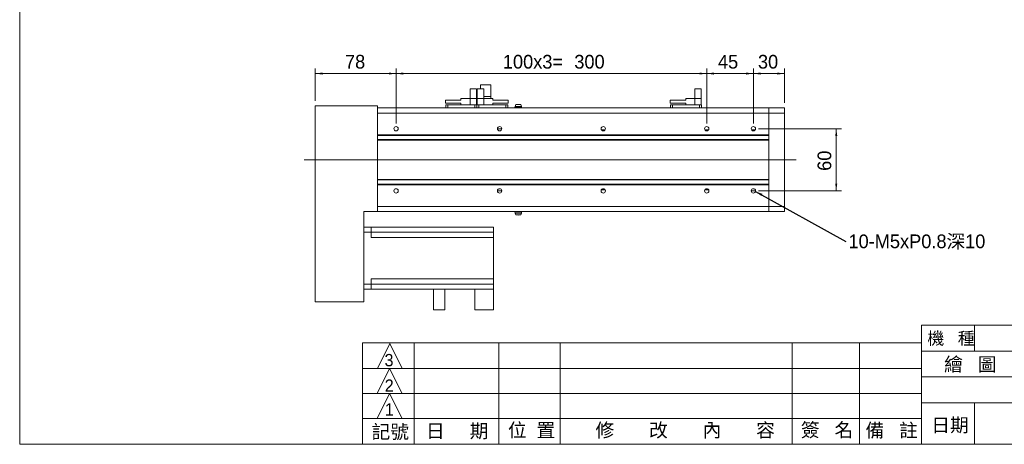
# Model space of a CAD drawing. Header units: millimetres. Extents: x 13 to 1474, y 8 to 1038.
# Tile 1 of 3: x 13 to 963, y 8 to 418. Entities that reach past the tile are written whole.
import ezdxf

# ---------------------------------------------------------------- set-up
doc = ezdxf.new("R2010")
doc.units = ezdxf.units.MM
doc.layers.add('BORDER', color=7, linetype='Continuous', lineweight=0)
doc.styles.add('SLDTEXTSTYLE0', font='swtxt.ttf', dxfattribs={"width": 0.993})
doc.styles.add('SLDTEXTSTYLE1', font='新細明體')
doc.styles.get("Standard").update_dxf_attribs({"font": 'swtxt.ttf'})
doc.dimstyles.new('SLDDIMSTYLE0', dxfattribs={"dimtxt": 12.931464, "dimasz": 7, "dimexe": 0, "dimexo": 0.0625, "dimgap": 3.232866, "dimtad": 1, "dimtoh": 1, "dimzin": 12, "dimdsep": 46, "dimtxsty": 'SLDTEXTSTYLE0', "dimsah": 1, "dimcen": 0.09, "dimadec": 0, "dimazin": 0, "dimtfac": 1, "dimtofl": 0, "dimtmove": 0, "dimatfit": 3, "dimfxl": 0, "dimtolj": 1, "dimtzin": 12, "dimarcsym": 0})
doc.dimstyles.new('SLDDIMSTYLE1', dxfattribs={"dimtxt": 7, "dimasz": 7, "dimexe": 0, "dimexo": 0.0625, "dimgap": 1.75, "dimtad": 0, "dimtih": 1, "dimtoh": 1, "dimdec": 0, "dimzin": 0, "dimdsep": 46, "dimtxsty": 'Standard', "dimsah": 1, "dimcen": 0.09, "dimadec": 0, "dimazin": 0, "dimtfac": 1, "dimtdec": 0, "dimtofl": 0, "dimtmove": 0, "dimatfit": 3, "dimfxl": 0, "dimtolj": 1, "dimtzin": 0, "dimarcsym": 0})

# ---------------------------------------------------------------- blocks, each defined once
blk = doc.blocks.new('*D24')
at = {"layer": 'BORDER'}
for p, q in [((726.23, 312.76), (806.23, 312.76)), ((801.23, 312.76), (801.23, 252.76)), ((726.23, 252.76), (806.23, 252.76))]:
    blk.add_line(p, q, dxfattribs=at)
for points in [[(801.23, 312.76), (800.23, 305.76), (802.23, 305.76)], [(801.23, 252.76), (802.23, 259.76), (800.23, 259.76)]]:
    blk.add_solid(points, dxfattribs=at)
at = {"layer": 'BORDER', "insert": (783.18, 272.05), "char_height": 13.229, "attachment_point": 1, "rotation": 90, "style": 'SLDTEXTSTYLE0'}
blk.add_mtext('60', dxfattribs=at)
blk = doc.blocks.new('*D25')
at = {"layer": 'BORDER'}
for p, q in [((721.23, 317.76), (721.23, 370.99)), ((751.23, 337.76), (751.23, 370.99)), ((751.23, 365.99), (721.23, 365.99))]:
    blk.add_line(p, q, dxfattribs=at)
for points in [[(721.23, 365.99), (728.23, 364.99), (728.23, 366.99)], [(751.23, 365.99), (744.23, 366.99), (744.23, 364.99)]]:
    blk.add_solid(points, dxfattribs=at)
at = {"layer": 'BORDER', "insert": (725.61, 384.03), "char_height": 13.229, "attachment_point": 1, "style": 'SLDTEXTSTYLE0'}
blk.add_mtext('30', dxfattribs=at)
blk = doc.blocks.new('*D26')
at = {"layer": 'BORDER'}
for p, q in [((298.23, 339.76), (298.23, 370.99)), ((376.23, 317.76), (376.23, 370.99)), ((376.23, 365.99), (298.23, 365.99))]:
    blk.add_line(p, q, dxfattribs=at)
for points in [[(298.23, 365.99), (305.23, 364.99), (305.23, 366.99)], [(376.23, 365.99), (369.23, 366.99), (369.23, 364.99)]]:
    blk.add_solid(points, dxfattribs=at)
at = {"layer": 'BORDER', "insert": (326.86, 384.03), "char_height": 13.229, "attachment_point": 1, "style": 'SLDTEXTSTYLE0'}
blk.add_mtext('78', dxfattribs=at)
blk = doc.blocks.new('*D27')
at = {"layer": 'BORDER'}
for p, q in [((676.23, 317.76), (676.23, 370.99)), ((721.23, 317.76), (721.23, 370.99)), ((721.23, 365.99), (676.23, 365.99))]:
    blk.add_line(p, q, dxfattribs=at)
for points in [[(676.23, 365.99), (683.23, 364.99), (683.23, 366.99)], [(721.23, 365.99), (714.23, 366.99), (714.23, 364.99)]]:
    blk.add_solid(points, dxfattribs=at)
at = {"layer": 'BORDER', "insert": (686.99, 384.03), "char_height": 13.229, "attachment_point": 1, "style": 'SLDTEXTSTYLE0'}
blk.add_mtext('45', dxfattribs=at)
blk = doc.blocks.new('*D28')
at = {"layer": 'BORDER'}
for p, q in [((376.23, 317.76), (376.23, 370.99)), ((676.23, 317.76), (676.23, 370.99)), ((676.23, 365.99), (376.23, 365.99))]:
    blk.add_line(p, q, dxfattribs=at)
for points in [[(376.23, 365.99), (383.23, 364.99), (383.23, 366.99)], [(676.23, 365.99), (669.23, 366.99), (669.23, 364.99)]]:
    blk.add_solid(points, dxfattribs=at)
at = {"layer": 'BORDER', "char_height": 13.229, "attachment_point": 1, "style": 'SLDTEXTSTYLE0'}
for s, insert in [('100x3=', (479.32, 384.03)), ('300', (548.3, 384.03))]:
    blk.add_mtext(s, dxfattribs=dict(at, insert=insert))
blk = doc.blocks.new('SW_NOTE_10')
at = {"layer": 'BORDER', "color": 0, "insert": (2.5, 6.89, -33.03), "char_height": 13.2292, "attachment_point": 1, "style": 'SLDTEXTSTYLE0'}
blk.add_mtext('10-M5xP0.8深10', dxfattribs=at)

msp = doc.modelspace()

# ---------------------------------------------------------------- linework, layer by layer
at = {"color": 7, "linetype": 'Continuous', "lineweight": 15}
for p, q in [((467.728, 355.256), (457.728, 355.256)), ((457.728, 355.256), (457.728, 351.256)), ((467.728, 344.256), (467.728, 355.256)), ((447.603, 351.256), (453.853, 351.256)), ((447.603, 341.956), (447.603, 351.256)), ((453.853, 351.256), (453.853, 341.956)), ((460.853, 351.256), (454.603, 351.256)), ((454.603, 341.956), (454.603, 351.256)), ((460.853, 351.256), (460.853, 341.956)), ((467.228, 343.756), (460.853, 343.756)), ((467.728, 341.956), (467.728, 344.256)), ((664.603, 351.256), (670.853, 351.256)), ((664.603, 341.956), (664.603, 351.256)), ((670.853, 351.256), (670.853, 341.956)), ((358.228, 334.756), (298.228, 334.756)), ((298.228, 334.756), (298.228, 145.756)), ((358.228, 334.756), (358.228, 330.131)), ((736.228, 332.756), (358.228, 332.756)), ((423.853, 337.502), (423.853, 340.345)), ((423.853, 340.345), (438.853, 340.345)), ((423.853, 337.502), (438.853, 337.502)), ((424.228, 332.756), (424.228, 335.756)), ((424.228, 335.756), (426.228, 335.756)), ((426.228, 335.756), (426.228, 332.756)), ((426.228, 335.756), (452.228, 335.756)), ((438.853, 340.345), (438.853, 341.956)), ((447.603, 341.956), (438.853, 341.956)), ((438.853, 335.756), (438.853, 337.502)), ((447.603, 341.956), (453.853, 341.956)), ((447.603, 335.756), (447.603, 341.956)), ((452.228, 332.756), (452.228, 335.756)), ((452.228, 335.756), (453.789, 335.756)), ((453.789, 335.756), (453.853, 335.756)), ((453.853, 335.756), (453.853, 341.956)), ((453.853, 335.756), (454.228, 335.756)), ((454.228, 332.756), (454.228, 335.756)), ((454.228, 335.756), (454.603, 335.756)), ((454.228, 335.756), (454.228, 332.756)), ((460.853, 341.956), (454.603, 341.956)), ((454.603, 341.956), (454.603, 335.756)), ((454.667, 335.756), (454.603, 335.756)), ((454.667, 335.756), (456.228, 335.756)), ((456.228, 335.756), (456.228, 332.756)), ((482.228, 335.756), (456.228, 335.756)), ((460.853, 335.756), (460.853, 341.956)), ((460.853, 341.956), (469.603, 341.956)), ((469.603, 340.345), (469.603, 341.956)), ((484.603, 340.345), (469.603, 340.345)), ((484.603, 337.502), (469.603, 337.502)), ((469.603, 335.756), (469.603, 337.502)), ((482.228, 332.756), (482.228, 335.756)), ((482.228, 335.756), (484.228, 335.756)), ((484.228, 335.756), (484.228, 332.756)), ((484.603, 340.345), (484.603, 337.502)), ((491.073, 333.117), (491.193, 332.756)), ((491.073, 333.117), (497.384, 333.117)), ((491.809, 335.956), (491.106, 334.212)), ((491.106, 334.212), (497.35, 334.212)), ((491.809, 335.956), (496.647, 335.956)), ((497.35, 334.212), (496.647, 335.956)), ((497.263, 332.756), (497.384, 333.117)), ((640.853, 337.502), (640.853, 340.345)), ((640.853, 340.345), (655.853, 340.345)), ((640.853, 337.502), (655.853, 337.502)), ((641.228, 332.756), (641.228, 335.756)), ((641.228, 335.756), (643.228, 335.756)), ((643.228, 335.756), (643.228, 332.756)), ((643.228, 335.756), (669.228, 335.756)), ((655.853, 340.345), (655.853, 341.956)), ((664.603, 341.956), (655.853, 341.956)), ((655.853, 335.756), (655.853, 337.502)), ((664.603, 341.956), (670.853, 341.956)), ((664.603, 335.756), (664.603, 341.956)), ((669.228, 332.756), (669.228, 335.756)), ((669.228, 335.756), (670.789, 335.756)), ((670.789, 335.756), (670.853, 335.756)), ((670.853, 335.756), (670.853, 341.956)), ((670.853, 335.756), (671.228, 335.756)), ((671.228, 335.756), (671.228, 332.756)), ((751.228, 332.756), (736.228, 332.756)), ((736.228, 332.756), (736.228, 327.756)), ((751.228, 332.756), (751.228, 327.756)), ((358.228, 330.131), (358.228, 327.756)), ((736.228, 327.756), (358.228, 327.756)), ((358.228, 306.856), (358.228, 327.756)), ((751.228, 327.756), (736.228, 327.756)), ((736.228, 306.856), (736.228, 327.756)), ((751.228, 327.756), (751.228, 237.756)), ((736.228, 306.856), (358.228, 306.856)), ((358.228, 306.856), (358.228, 306.496)), ((358.228, 306.496), (358.228, 302.016)), ((736.228, 306.256), (358.228, 306.256)), ((478.328, 312.756), (474.128, 312.756)), ((574.382, 311.756), (578.075, 311.756)), ((674.382, 311.756), (678.075, 311.756)), ((719.382, 311.756), (723.075, 311.756)), ((736.228, 306.856), (736.228, 306.256)), ((736.228, 306.256), (736.228, 302.256)), ((736.228, 306.256), (736.228, 302.256)), ((736.228, 302.256), (358.228, 302.256)), ((358.228, 302.016), (358.228, 301.656)), ((358.228, 301.656), (736.228, 301.656)), ((358.228, 263.856), (358.228, 301.656)), ((736.228, 302.256), (736.228, 301.656)), ((736.228, 263.856), (736.228, 301.656)), ((736.228, 263.856), (358.228, 263.856)), ((358.228, 263.856), (358.228, 263.496)), ((358.228, 263.496), (358.228, 259.016)), ((736.228, 263.256), (358.228, 263.256)), ((736.228, 259.256), (358.228, 259.256)), ((358.228, 259.016), (358.228, 258.656)), ((358.228, 258.656), (736.228, 258.656)), ((358.228, 237.756), (358.228, 258.656)), ((736.228, 263.856), (736.228, 263.256)), ((736.228, 263.256), (736.228, 259.256)), ((736.228, 263.256), (736.228, 259.256)), ((736.228, 259.256), (736.228, 258.656)), ((736.228, 237.756), (736.228, 258.656)), ((478.328, 252.756), (474.128, 252.756)), ((578.075, 253.756), (574.382, 253.756)), ((678.075, 253.756), (674.382, 253.756)), ((719.128, 252.756), (723.328, 252.756)), ((736.228, 237.756), (358.228, 237.756)), ((358.228, 237.756), (358.228, 235.382)), ((751.228, 237.756), (736.228, 237.756)), ((736.228, 237.756), (736.228, 232.756)), ((751.228, 237.756), (751.228, 232.756)), ((345.228, 145.756), (345.228, 232.756)), ((345.228, 232.756), (357.728, 232.756)), ((357.728, 232.756), (358.228, 232.756)), ((358.228, 235.382), (358.228, 233.256)), ((358.228, 232.756), (358.228, 233.174)), ((736.228, 232.756), (358.228, 232.756)), ((491.193, 232.756), (491.073, 232.396)), ((497.384, 232.396), (491.073, 232.396)), ((491.106, 231.301), (491.809, 229.556)), ((497.35, 231.301), (491.106, 231.301)), ((496.647, 229.556), (491.809, 229.556)), ((496.647, 229.556), (497.35, 231.301)), ((497.384, 232.396), (497.263, 232.756)), ((751.228, 232.756), (736.228, 232.756)), ((345.228, 217.756), (352.228, 217.756)), ((352.228, 212.756), (345.228, 212.756)), ((352.228, 217.756), (352.228, 212.756)), ((352.228, 217.756), (470.228, 217.756)), ((352.228, 212.756), (352.228, 207.756)), ((352.228, 212.756), (470.228, 212.756)), ((470.228, 217.756), (470.228, 212.756)), ((470.228, 212.756), (470.228, 207.756)), ((352.228, 207.756), (470.228, 207.756)), ((470.228, 167.756), (470.228, 207.756)), ((345.228, 162.756), (352.228, 162.756)), ((352.228, 167.756), (470.228, 167.756)), ((352.228, 162.756), (352.228, 167.756)), ((352.228, 162.756), (352.228, 157.756)), ((352.228, 162.756), (470.228, 162.756)), ((470.228, 162.756), (470.228, 167.756)), ((470.228, 157.756), (470.228, 162.756)), ((352.228, 157.756), (345.228, 157.756)), ((352.228, 157.756), (470.228, 157.756)), ((412.228, 137.756), (412.228, 157.756)), ((423.228, 137.756), (423.228, 157.756)), ((452.228, 137.756), (452.228, 157.756)), ((470.228, 137.756), (470.228, 157.756)), ((345.228, 145.756), (298.228, 145.756)), ((423.228, 137.756), (412.228, 137.756)), ((470.228, 137.756), (452.228, 137.756))]:
    msp.add_line(p, q, dxfattribs=at)
for centre in [(376.228, 312.756), (476.228, 312.756), (576.228, 312.756), (676.228, 312.756), (721.228, 312.756), (376.228, 252.756), (476.228, 252.756), (576.228, 252.756), (676.228, 252.756), (721.228, 252.756)]:
    msp.add_circle(centre, 2.1, dxfattribs=at)
for centre, radius, start, end in [((467.228, 344.256), 0.5, 270, 0), ((492.579, 333.619), 1.588, 158.06152, 198.434949), ((494.228, 335.206), 1, 48.590378, 131.409622), ((495.878, 333.619), 1.588, 341.565051, 21.93848), ((357.728, 233.256), 0.5, 270, 0), ((492.579, 231.894), 1.588, 161.565051, 201.93848), ((494.228, 230.306), 1, 228.590378, 311.409622), ((495.878, 231.894), 1.588, 338.06152, 18.434949)]:
    msp.add_arc(centre, radius, start, end, dxfattribs=at)
at = {"layer": 'BORDER', "color": 7}
for p, q in [((12.814, 1038.042), (12.814, 8.061)), ((883.646, 123.061), (1473.646, 123.061)), ((883.646, 123.061), (883.646, 8.061)), ((934.759, 123.061), (934.759, 98.061)), ((343.646, 106.175), (883.646, 106.175)), ((370.217, 105.232), (358.188, 81.175)), ((382.245, 81.175), (370.217, 105.232)), ((758.646, 106.175), (758.646, 8.061)), ((823.559, 106.175), (823.559, 8.061)), ((883.646, 98.061), (1473.646, 98.061)), ((343.646, 81.175), (883.646, 81.175)), ((369.97, 81.175), (357.941, 57.118)), ((358.188, 81.175), (382.245, 81.175)), ((381.998, 57.118), (369.97, 81.175)), ((883.646, 73.061), (1473.646, 73.061)), ((343.646, 57.118), (883.646, 57.118)), ((369.97, 57.118), (357.941, 33.061)), ((357.941, 57.118), (381.998, 57.118)), ((381.998, 33.061), (369.97, 57.118)), ((883.646, 48.061), (1473.646, 48.061)), ((934.759, 48.061), (934.759, 8.061)), ((343.646, 33.061), (883.646, 33.061)), ((357.941, 33.061), (381.998, 33.061)), ((12.814, 8.061), (1473.646, 8.061))]:
    msp.add_line(p, q, dxfattribs=at)
at = {"layer": 'BORDER'}
for p, q in [((762.563, 282.756), (287.562, 282.756)), ((343.646, 106.175), (343.646, 8.061)), ((393.646, 106.175), (393.646, 8.061)), ((475.47, 106.175), (475.47, 8.061)), ((534.501, 106.175), (534.501, 8.061))]:
    msp.add_line(p, q, dxfattribs=at)

# ---------------------------------------------------------------- block references
msp.add_blockref('SW_NOTE_10', (810.505, 203.727), dxfattribs=at)

# ---------------------------------------------------------------- texts
at = {"layer": 'BORDER', "attachment_point": 1, "style": 'SLDTEXTSTYLE1'}
for s, insert, char_height in [('機   種', (889.291, 116.311), 11.9062), ('3', (365.084, 95.295), 11.906), ('繪   圖', (905.338, 91.95), 13.2292), ('2', (365.244, 70.637), 11.906), ('1', (365.43, 47.701), 11.906), ('記號', (352.591, 26.751), 13.2292), ('日     期', (405.211, 27.543), 13.2292), ('位  置', (484.2, 28.356), 13.2292), ('修       改       內       容', (568.797, 28.337), 13.22917), ('簽   名', (767.097, 28.534), 13.2292), ('備   註', (829.486, 28.161), 13.2292), ('日期', (893.02, 33.232), 13.2292)]:
    msp.add_mtext(s, dxfattribs=dict(at, insert=insert, char_height=char_height))

# ---------------------------------------------------------------- dimensions: what is measured, and where the dimension line sits
at = {"layer": 'BORDER'}
for base, p1, p2, picture, middle in [((298.228, 365.99), (376.228, 312.756), (298.228, 334.756), '*D26', (339.788, 365.99)), ((676.228, 365.99), (721.228, 312.756), (676.228, 312.756), '*D27', (699.921, 365.99)), ((721.228, 365.99), (751.228, 332.756), (721.228, 312.756), '*D25', (737.463, 365.99))]:
    dim = msp.add_linear_dim(base=base, p1=p1, p2=p2, dimstyle='SLDDIMSTYLE0', dxfattribs=at)
    dim.commit()
    dim.dimension.update_dxf_attribs({"geometry": picture, "text_midpoint": middle, "dimtype": 160})
dim = msp.add_linear_dim(base=(376.228, 365.99), p1=(676.228, 312.756), p2=(376.228, 312.756), text='100x3=<>', dimstyle='SLDDIMSTYLE0', dxfattribs=at)
dim.commit()
dim.dimension.update_dxf_attribs({"geometry": '*D28', "text_midpoint": (531.051, 365.99), "dimtype": 160})
dim = msp.add_linear_dim(base=(801.228, 252.756), p1=(721.228, 312.756), p2=(721.228, 252.756), angle=90, dimstyle='SLDDIMSTYLE0', dxfattribs=at)
dim.commit()
dim.dimension.update_dxf_attribs({"geometry": '*D24', "text_midpoint": (801.228, 283.909), "dimtype": 160})

# ---------------------------------------------------------------- leaders
msp.add_leader([(723.252, 252.197), (810.505, 203.727)], dimstyle='SLDDIMSTYLE1', dxfattribs=at)

doc.saveas('drawing.dxf')
